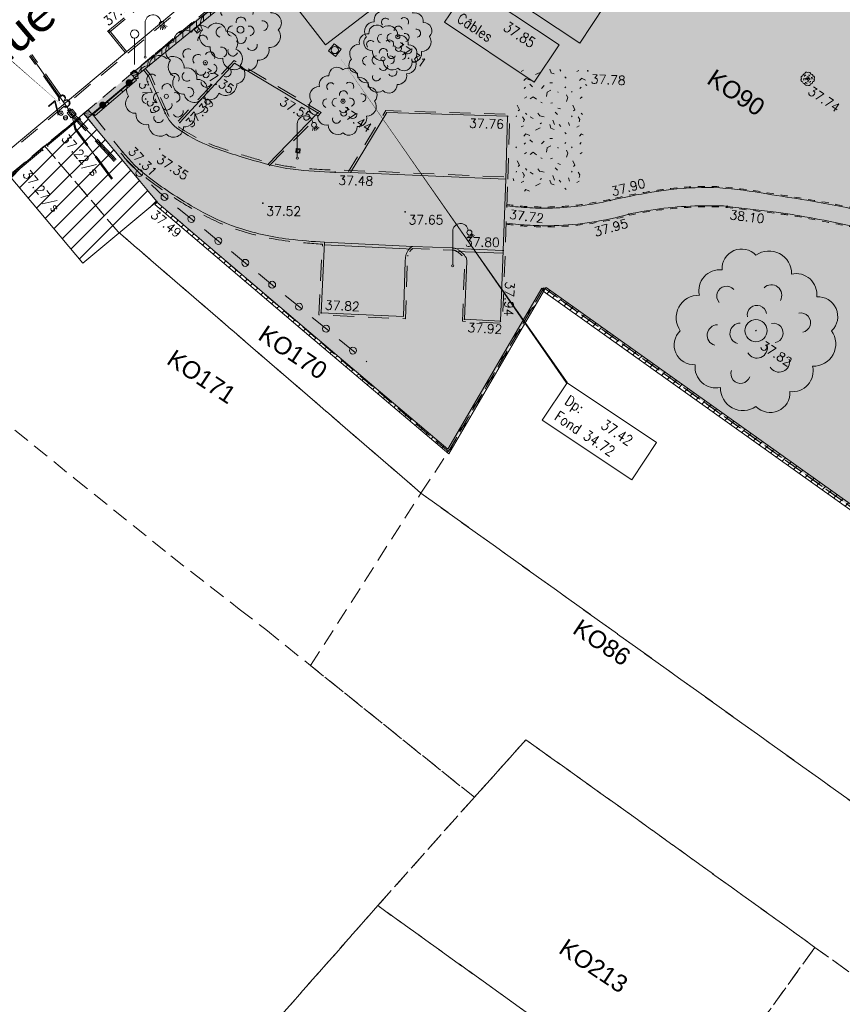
# Model space of a CAD drawing. Header units: metres. Extents: x 1711737 to 1712435, y 9275977 to 9276516.
# Tile 5 of 33: x 1711919 to 1711978, y 9276085 to 9276156. Entities that reach past the tile are written whole.
import ezdxf
from ezdxf.enums import TextEntityAlignment as Align

# ---------------------------------------------------------------- set-up
doc = ezdxf.new("R2010")
doc.units = ezdxf.units.M
doc.header["$LTSCALE"] = 5
doc.header["$PDMODE"] = 32
doc.header["$PDSIZE"] = 0.05
for name, pattern in [('Chemin', [0.5, 0.3, -0.2]), ('Cotation', [0.2, 0.1, -0.1]), ('Feeder', [3, 1, -0.5, 1, -0.5]), ('Parcelle', [1.2, 0.8, -0.4]), ('SubdiFisc', [0.6, 0.4, -0.2])]:
    doc.linetypes.add(name, pattern=pattern)
doc.layers.get('0').update_dxf_attribs({"lineweight": 15})
doc.layers.add('_sh_lot1', color=7, linetype='Continuous', lineweight=15, true_color=0xffffd7)
for name, color, linetype, lineweight in [('BA_barriere', 7, 'Continuous', 13), ('BA_barriere.gra', 7, 'Continuous', 9), ('BO_bordure', 7, 'Continuous', 13), ('BO_bordure.gra', 7, 'Continuous', 5), ('BR_bordurette', 7, 'Continuous', 13), ('BR_bordurette.gra', 7, 'Continuous', 5), ('CAD-Parcelle', 11, 'Parcelle', 13), ('CAD-Parcelle-Texte', 11, 'Continuous', 15), ('FA_facade', 7, 'Continuous', 15), ('FA_facade.hah', 147, 'Continuous', 13), ('HA_haie', 85, 'Continuous', 13), ('HA_haie.gra', 85, 'Continuous', 9), ('LA_limite-apparente', 8, 'Continuous', 13), ('LBA_bord-Asphalte', 8, 'Continuous', 15), ('LF_limite-frise', 8, 'Continuous', 13), ('MA_assainissement', 30, 'Continuous', 13), ('MA_assainissement.txt', 5, 'Continuous', 9), ('ME_electricite', 1, 'Continuous', 13), ('MG_gaz', 40, 'Continuous', 13), ('MI_non-affecte_Texte', 8, 'Continuous', 13), ('ML_eclairage-public', 6, 'Continuous', 13), ('MR_topo', 7, 'Continuous', 5), ('MR_topo.alt', 7, 'Continuous', 9), ('MS_signalisation', 7, 'Continuous', 13), ('MSH_signalisation-horizontale', 8, 'Continuous', 9), ('MU_mur', 7, 'Continuous', 13), ('MU_mur.hah', 147, 'Continuous', 13), ('MV_voirie', 7, 'Continuous', 13), ('MW_eau', 5, 'Continuous', 13), ('VE_Vegetation', 96, 'Continuous', 9)]:
    doc.layers.add(name, color=color, linetype=linetype, lineweight=lineweight)
doc.layers.add('CAD-NomRue', color=7, linetype='Continuous')
doc.styles.add('Ass-Style', font='simplex.shx')
doc.styles.add('Legend', font='calibri.ttf')
doc.styles.add('Simplex 1.0', font='Simplex.shx', dxfattribs={"height": 0.2})
doc.styles.get("Standard").update_dxf_attribs({"font": 'arial.ttf'})
doc.styles.add('Stylbloc-bdu', font='sanss___.ttf')
pattern_1 = [(45, (0, 0), (-0.353553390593, 0.353553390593), [])]

# ---------------------------------------------------------------- blocks, each defined once
blk = doc.blocks.new('PointTopo')
at = {"color": 0}
blk.add_point((0, 0), dxfattribs=at)
at = {"layer": 'MR_topo.alt', "style": 'Simplex 1.0'}
blk.add_attdef('ALT', text='', height=0.65, dxfattribs=at).set_placement((0.25, -0.25), align=Align.TOP_LEFT)
blk = doc.blocks.new('Hvg')
at = {"color": 0}
blk.add_circle((0, 0), 0.0516, dxfattribs=at)
for centre, radius, start, end in [((-0.343, 0.077), 0.135, 88.45835, 215.19284), ((-0.218, 0.24), 0.125, 83.43526, 192.72674), ((-0.23, -0.028), 0.0628, 90.58954, 253.71274), ((-0.177, 0.208), 0.0582, 40.54939, 221.51777), ((-0.086, 0.371), 0.118, 43.69255, 183.5969), ((-0.093, -0.018), 0.0628, 90.58954, 253.71274), ((0.006, 0.093), 0.0582, 9.1467, 190.11508), ((0.078, 0.342), 0.135, 358.45835, 125.19284), ((0.092, 0.212), 0.0628, 330.58954, 133.71274), ((0.105, -0.014), 0.0582, 280.54939, 101.51777), ((0.241, 0.217), 0.125, 353.43526, 102.72674), ((0.269, 0.048), 0.0582, 280.54939, 101.51777), ((0.372, 0.085), 0.118, 313.69255, 93.5969), ((-0.372, -0.086), 0.118, 133.69255, 273.5969), ((-0.241, -0.219), 0.125, 173.43526, 282.72674), ((-0.078, -0.344), 0.135, 178.45835, 305.19284), ((-0.093, -0.258), 0.0582, 160.54939, 341.51777), ((0.006, -0.102), 0.0628, 210.58954, 13.71274), ((0.086, -0.373), 0.118, 223.69255, 3.59691), ((0.138, -0.187), 0.0628, 210.58954, 13.71274), ((0.218, -0.242), 0.125, 263.43526, 12.72674), ((0.343, -0.079), 0.135, 268.45835, 35.19284)]:
    blk.add_arc(centre, radius, start, end, dxfattribs=at)
blk = doc.blocks.new('Gv1')
at = {"color": 0}
blk.add_circle((0, 0), 0.5, dxfattribs=at)
blk = doc.blocks.new('Gv2')
at = {"color": 0}
for centre, radius, start, end in [((-0.0855, 0.3713), 0.1183, 43.69255, 183.5969), ((0.078, 0.3425), 0.1353, 358.45835, 125.19284), ((-0.2179, 0.2399), 0.1248, 83.43526, 192.72674), ((0.2407, 0.2171), 0.1248, 353.43526, 102.72674), ((-0.1768, 0.2081), 0.0582, 40.54939, 221.51777), ((0.0917, 0.2119), 0.0628, 330.58954, 133.71274), ((-0.3433, 0.0771), 0.1353, 88.45835, 215.19284), ((0.3722, 0.0847), 0.1183, 313.69255, 93.5969), ((0.0056, 0.0935), 0.0582, 9.1467, 190.11508), ((0.2694, 0.0478), 0.0582, 280.54939, 101.51777), ((-0.23, -0.0278), 0.0628, 90.58954, 253.71274), ((-0.0934, -0.0177), 0.0628, 90.58954, 253.71274), ((0.1047, -0.0144), 0.0582, 280.54939, 101.51777), ((-0.3721, -0.0864), 0.1183, 133.69255, 273.5969), ((0.3433, -0.0788), 0.1353, 268.45835, 35.19284), ((0.0058, -0.1023), 0.0628, 210.58954, 13.71274), ((0.1384, -0.1866), 0.0628, 210.58954, 13.71274), ((-0.2407, -0.2188), 0.1248, 173.43526, 282.72674), ((0.2179, -0.2416), 0.1248, 263.43526, 12.72674), ((-0.0925, -0.2585), 0.0582, 160.54939, 341.51777), ((-0.078, -0.3442), 0.1353, 178.45835, 305.19284), ((0.0856, -0.373), 0.1183, 223.69255, 3.59691)]:
    blk.add_arc(centre, radius, start, end, dxfattribs=at)
blk = doc.blocks.new('Gl9')
at = {"color": 0, "flags": 128}
blk.add_lwpolyline([(0, 0.1), (0, 3.104, -0.933922), (1.4, 3.2)], format="xyb", dxfattribs=at)
at = {"color": 0}
for points in [[(1.426, 2.709), (1.369, 2.482)], [(1.535, 2.702), (1.562, 2.469)], [(1.624, 2.727), (1.72, 2.513)], [(1.703, 2.779), (1.862, 2.607)], [(1.764, 2.857), (1.97, 2.745)]]:
    blk.add_lwpolyline(points, dxfattribs=at)
at = {"color": 0, "flags": 128}
blk.add_lwpolyline([(0, 0.125), (0, 0.125)], dxfattribs=at)
at = {"color": 0}
for centre, radius in [((1.5, 3), 0.224), ((0, 0), 0.1)]:
    blk.add_circle(centre, radius, dxfattribs=at)
blk = doc.blocks.new('Heq')
at = {"color": 0}
blk.add_lwpolyline([(-0.5, -0.5), (0.5, -0.5), (0.5, 0.5), (-0.5, 0.5)], close=True, dxfattribs=at)
blk.add_circle((0, 0), 0.4, dxfattribs=at)
at = {"color": 0, "style": 'Stylbloc-bdu'}
blk.add_text('E', height=0.6, dxfattribs=at).set_placement((0, 0), align=Align.MIDDLE_CENTER)
blk = doc.blocks.new('Haq')
at = {"color": 0}
blk.add_lwpolyline([(-0.5, -0.5), (0.5, -0.5), (0.5, 0.5), (-0.5, 0.5)], close=True, dxfattribs=at)
blk.add_circle((0, 0), 0.4, dxfattribs=at)
blk = doc.blocks.new('Ha2')
at = {"color": 0}
blk.add_lwpolyline([(-0.5, -0.5), (0.5, -0.5), (0.5, 0.5), (-0.5, 0.5)], close=True, dxfattribs=at)
at = {"color": 0, "flags": 128}
for points in [[(-0.167, -0.5), (-0.167, 0.5)], [(0.167, -0.5), (0.167, 0.5)]]:
    blk.add_lwpolyline(points, dxfattribs=at)
blk = doc.blocks.new('Hw8')
at = {"color": 0}
for radius in [0.15, 0.03]:
    blk.add_circle((0, 0), radius, dxfattribs=at)
blk = doc.blocks.new('Hg7')
at = {"color": 0, "flags": 128}
blk.add_lwpolyline([(-0.1125, 0), (0.1125, 0)], dxfattribs=at)
at = {"color": 0}
blk.add_circle((0, 0), 0.15, dxfattribs=at)
blk = doc.blocks.new('Ha5')
at = {"color": 0}
blk.add_lwpolyline([(-0.5, -0.5), (0.5, -0.5), (0.5, 0.5), (-0.5, 0.5)], close=True, dxfattribs=at)
blk = doc.blocks.new('Gs1')
at = {"color": 0, "flags": 128}
blk.add_lwpolyline([(0, 0), (0, 1.9)], dxfattribs=at)
at = {"color": 0}
blk.add_circle((0, 2.2), 0.3, dxfattribs=at)
blk = doc.blocks.new('Hv8')
at = {"color": 0}
for p, q in [((-0.5, 0.4), (-0.4, 0.5)), ((-0.5, -0.05), (0.05, 0.5)), ((-0.5, -0.5), (0.5, 0.5)), ((-0.05, -0.5), (0.5, 0.05)), ((0.4, -0.5), (0.5, -0.4))]:
    blk.add_line(p, q, dxfattribs=at)
blk.add_lwpolyline([(-0.5, -0.5), (0.5, -0.5), (0.5, 0.5), (-0.5, 0.5)], close=True, dxfattribs=at)
blk = doc.blocks.new('_Pt-Seuil')
at = {"color": 0}
blk.add_point((0, 0), dxfattribs=at)
at = {"layer": 'MR_topo.alt', "style": 'Simplex 1.0'}
blk.add_attdef('ALT', text='', height=0.65, dxfattribs=at).set_placement((0.25, -0.25), align=Align.TOP_LEFT)
blk = doc.blocks.new('Gsd')
at = {"color": 0, "flags": 128}
for points in [[(0, -0.2), (0, 0)], [(0, -0.1), (1, -0.1)], [(1, -0.2), (1, 0)]]:
    blk.add_lwpolyline(points, dxfattribs=at)
blk = doc.blocks.new('_GeoCercl')
at = {"color": 0, "linetype": 'ByBlock', "lineweight": -2}
blk.add_circle((0, 0), 0.5, dxfattribs=at)
blk = doc.blocks.new('_GeoRond')
at = {"color": 0, "const_width": 0.499}
blk.add_lwpolyline([(-0.2505, 0, 1), (0.2505, 0, 1)], format="xyb", close=True, dxfattribs=at)

msp = doc.modelspace()

# ---------------------------------------------------------------- hatches: boundary and pattern name
at = {"layer": '_sh_lot1'}
h = msp.add_hatch(color=256, dxfattribs=at)
h.dxf.hatch_style = 1
h.paths.add_polyline_path([(1712001.971, 9276136.535), (1712011.331, 9276149.995), (1712014.08, 9276153.956), (1711985.838, 9276173.941), (1711968.512, 9276186.104), (1711952.301, 9276172.605), (1711946.038, 9276167.369), (1711923.87, 9276148.803), (1711929.255, 9276142.337), (1711950.125, 9276124.469), (1711956.999, 9276136.257), (1711987.056, 9276114.796), (1711996.116, 9276127.229)], flags=17)
at = {"layer": 'FA_facade.hah'}
h = msp.add_hatch(dxfattribs=at)
h.set_pattern_fill('ANSI31', color=256, scale=0.3)
h.paths.add_polyline_path([(1711923.869, 9276148.803), (1711923.542, 9276148.529), (1711923.606, 9276148.452), (1711921.256, 9276146.498), (1711921.2, 9276146.566), (1711920.845, 9276146.269), (1711920.901, 9276146.203), (1711918.587, 9276144.246), (1711923.8, 9276138.026), (1711929.141, 9276142.474)])
at = {"layer": 'MU_mur.hah'}
h = msp.add_hatch(dxfattribs=at)
h.set_pattern_fill('_U', color=256, scale=0.5, angle=90, style=0, pattern_type=0)
h.set_pattern_definition([(90, (0, 0), (-0.5, 3e-17), [])])
h.paths.add_polyline_path([(1711927.593, 9276151.903), (1711936.39, 9276159.076), (1711943.686, 9276165.284), (1711944.347, 9276165.812), (1711944.55, 9276165.558), (1711943.893, 9276165.033), (1711936.598, 9276158.826), (1711927.799, 9276151.651)])
h = msp.add_hatch(dxfattribs=at)
h.set_pattern_fill('_U', color=256, scale=0.5, angle=45, style=0, pattern_type=0)
h.set_pattern_definition(pattern_1)
h.paths.add_polyline_path([(1711931.536, 9276155.085), (1711931.879, 9276155.373), (1711931.821, 9276155.442), (1711931.478, 9276155.153)])
h = msp.add_hatch(dxfattribs=at)
h.set_pattern_fill('_U', color=256, scale=0.5, angle=63, style=0, pattern_type=0)
h.set_pattern_definition([(63, (0, 0), (-0.445503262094, 0.22699524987), [])])
h.paths.add_polyline_path([(1711932.07, 9276155.054), (1711931.817, 9276154.844), (1711932.035, 9276154.583), (1711932.287, 9276154.793)])
h = msp.add_hatch(dxfattribs=at)
h.set_pattern_fill('_U', color=256, scale=0.5, angle=45, style=0, pattern_type=0)
h.set_pattern_definition(pattern_1)
h.paths.add_polyline_path([(1711929.068, 9276153.046), (1711929.432, 9276153.354), (1711929.374, 9276153.423), (1711929.01, 9276153.115)])
h = msp.add_hatch(dxfattribs=at)
h.set_pattern_fill('_U', color=256, scale=0.5, angle=45, style=0, pattern_type=0)
h.set_pattern_definition(pattern_1)
h.paths.add_polyline_path([(1711928.995, 9276142.27), (1711939.445, 9276133.362), (1711950.145, 9276124.303), (1711957.032, 9276136.117), (1711956.842, 9276136.228), (1711950.087, 9276124.641), (1711939.588, 9276133.53), (1711929.137, 9276142.438)])
h = msp.add_hatch(dxfattribs=at)
h.set_pattern_fill('_U', color=256, scale=0.5, angle=45, style=0, pattern_type=0)
h.set_pattern_definition(pattern_1)
h.paths.add_polyline_path([(1712021.364, 9276108.873), (1712013.833, 9276114.274), (1711996.136, 9276127.026), (1711987.11, 9276114.543), (1711956.956, 9276136.018), (1711957.154, 9276136.295), (1711987.032, 9276115.016), (1711996.06, 9276127.5), (1712014.032, 9276114.55), (1712021.562, 9276109.149)])
at = {"layer": 'VE_Vegetation'}
h = msp.add_hatch(dxfattribs=at)
h.set_pattern_fill('HAIE', color=256, scale=4)
h.set_pattern_definition([(109.29004622, (2.80424, 0.01486), (-24.0000000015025, 68.000000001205), [0.241356, -84.5171244]), (161.565051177, (1.7328, 3.65), (-4, 5e-12), [0.25252, -12.3965906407]), (106.927513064, (1.4932, 3.73), (-15.9999999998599, 52.0000000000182), [0.27384, -95.8926822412]), (111.250505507, (1.74408, 6e-15), (-7.9999999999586, 20.000000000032), [0.34598, -76.9068516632]), (28.4429286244, (1.2084, 2.3284), (43.999999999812, 23.999999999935), [0.31104, -108.8677125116]), (83.659808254, (1.174, 2.0208), (-1e-12, 4.000000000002), [0.30952, -35.9120205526]), (28.072486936, (3.3402, 3.821), (52.000000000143, 28.0000000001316), [0.193668, -67.806332]), (69.4439547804, (3.5112, 0.18576), (4.00000000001, 12.000000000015), [0.1948, -33.9812149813]), (122.905242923, (3.568, 0.36816), (-8.0000000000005, 11.999999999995), [0.2306, -80.7632269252]), (135, (3.7618, 0.7214), (-4, -1e-14), [0.145108, -5.5117462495]), (156.250505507, (3.9784, 3.1944), (-63.9999999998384, 28.0000000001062), [0.31148, -108.94052227]), (45, (3.534, 3.16), (-1e-14, 4), [0.225688, -5.4311662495]), (48.3664606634, (3.568, 2.5904), (28.000000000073, 32.000000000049), [0.13712, -48.0292583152]), (34.6951535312, (3.5908, 1.884), (39.999999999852, 27.999999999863), [0.1802, -63.0653532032]), (128.290163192, (2.2, 3.8552), (-15.9999999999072, 20.0000000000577), [0.18448, -96.6452674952]), (72.2553283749, (2.6104, 1.6444), (28.0000000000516, 87.9999999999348), [0.29912, -104.6961179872]), (115.346175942, (2.7016, 1.9292), (-4.000000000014, 8.0000000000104), [0.23968, -83.8555041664]), (115.016893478, (3.2152, 1.0636), (-3.999999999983, 8.000000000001), [0.35184, -65.8599414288]), (41.1859251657, (3.1236, 0.9836), (4.000000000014, 4.000000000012), [0.12108, -42.3995032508]), (63.434948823, (2.9754, 0.5618), (2e-12, 4), [0.076452, -8.86781991]), (131.185925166, (1.9492, 0.71), (-4.000000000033, 3.999999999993), [0.24228, -42.2783032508]), (159.44395478, (2.17724, 1.1201), (-11.999999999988, 4.000000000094), [0.194808, -33.9812069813]), (19.7988763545, (1.4932, 1.5304), (43.9999999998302, 15.9999999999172), [0.13356, -106.1490820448]), (116.565051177, (2.0177, 2.294), (-4, 4), [0.076452, -8.86781991]), (45, (2.485, 2.636), (-1e-14, 4), [0.09674, -5.5601142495]), (56.309932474, (2.9638, 2.3168), (4, 8), [0.082316, -14.3398891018]), (131.185925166, (2.5764, 3.3312), (-4.000000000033, 3.999999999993), [0.12124, -42.3993432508]), (2e-13, (1.4, 3), (-1e-14, 4), [0.2, -3.8]), (146.309932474, (0.2049, 0.4252), (-8, 4), [0.24628, -14.1759251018]), (143.130102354, (0.4444, 1.8267), (-11.99999999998, 8.00000000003), [0.284896, -19.715104]), (36.3843518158, (-6e-15, 1.83824), (15.9999999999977, 11.999999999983), [0.268868, -94.1345217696]), (136.73570459, (0.21637, 2.66992), (-64.0000000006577, 59.9999999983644), [0.266304, -93.11463624]), (25.7099537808, (0.376, 3.5932), (7.9999999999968, 3.9999999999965), [0.36704, -119.49955251]), (127.405356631, (0.6836, 0.63), (-39.9999999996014, 52.0000000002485), [0.244, -85.359738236]), (45, (0.718, 0.0376), (-1e-14, 4), [0.112844, -5.5440102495]), (153.434948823, (0.8548, 1.5647), (-4, -5e-12), [0.10174, -8.84253191]), (167.471192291, (0.9916, 0.5616), (-20.000000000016, 3.99999999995), [0.31552, -36.5626578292]), (45, (0.8, 2.6), (-1e-14, 4), [0.282844, -5.3740102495])])
h.paths.add_polyline_path([(1711954.742, 9276143.26), (1711959.538, 9276143.036), (1711960.153, 9276151.881), (1711955.154, 9276152.114)])

# ---------------------------------------------------------------- linework, layer by layer
at = {"layer": 'BA_barriere', "flags": 128}
msp.add_lwpolyline([(1711924.472, 9276148.774), (1711927.524, 9276151.348)], dxfattribs=at)
at = {"layer": 'BO_bordure', "flags": 128}
for points in [[(1711917.373, 9276145.247), (1711935.666, 9276160.562), (1711944.832, 9276168.251), (1711952.453, 9276174.607), (1711964.475, 9276184.636, 0.102196), (1711965.178, 9276185.521, 0.076944), (1711965.641, 9276186.942, 0.085567), (1711965.627, 9276188.385, 0.084585), (1711965.127, 9276189.757), (1711955.056, 9276207.429, 0.024997), (1711954.744, 9276207.918, 0.009175), (1711953.807, 9276209.187, 0.012386), (1711952.892, 9276210.319, 0.012386), (1711951.923, 9276211.405)], [(1711926.666, 9276146.045, 0.055978), (1711928.512, 9276144.257, 0.019789), (1711930.084, 9276143.13, 0.020043), (1711932.14, 9276141.865, 0.0425), (1711934.857, 9276140.621, 0.052411), (1711938.632, 9276139.766, 0.019793), (1711941.215, 9276139.548), (1711940.961, 9276134.455), (1711946.885, 9276134.189), (1711947.017, 9276138.151, -0.020462), (1711947.048, 9276138.559, -0.076611), (1711947.077, 9276138.665, -0.025359), (1711947.188, 9276138.884, -0.034065), (1711947.29, 9276139.035, -0.070936), (1711947.469, 9276139.209, -0.168446), (1711947.571, 9276139.24), (1711950.396, 9276139.131, -0.033371), (1711950.57, 9276139.112, -0.05639), (1711950.67, 9276139.083, -0.053223), (1711950.862, 9276138.977, -0.032064), (1711951.146, 9276138.751, -0.08592), (1711951.392, 9276138.435, -0.132857), (1711951.45, 9276138.18), (1711951.288, 9276133.993), (1711953.866, 9276133.854), (1711954.066, 9276138.95), (1711954.256, 9276144.091), (1711943.068, 9276144.557), (1711941.97, 9276144.584, -0.022627), (1711938.957, 9276144.796, -0.036613), (1711937.122, 9276145.146, -0.008351), (1711935.208, 9276145.694, -0.00951), (1711933.546, 9276146.234, -0.066476), (1711930.716, 9276147.657, -0.139661), (1711929.736, 9276148.833), (1711928.564, 9276151.48), (1711928.184, 9276151.946)]]:
    msp.add_lwpolyline(points, format="xyb", dxfattribs=at)
for points in [[(1711937.122, 9276145.146), (1711940.737, 9276148.858), (1711934.731, 9276152.422), (1711930.782, 9276148.155)], [(1711954.256, 9276144.091), (1711954.389, 9276148.605), (1711945.701, 9276148.869), (1711943.068, 9276144.557)]]:
    msp.add_lwpolyline(points, dxfattribs=at)
at = {"layer": 'BO_bordure.gra', "linetype": 'Chemin', "flags": 128}
for points in [[(1711917.469, 9276145.132), (1711935.763, 9276160.447), (1711944.929, 9276168.136), (1711952.549, 9276174.492), (1711964.571, 9276184.521, 0.102196), (1711965.312, 9276185.453, 0.076944), (1711965.789, 9276186.918, 0.085567), (1711965.774, 9276188.412, 0.084585), (1711965.258, 9276189.831), (1711955.186, 9276207.504, 0.024997), (1711954.867, 9276208.005, 0.009175), (1711953.926, 9276209.278, 0.012386), (1711953.007, 9276210.416, 0.012386), (1711952.032, 9276211.507, 0.012386)], [(1711926.55, 9276145.95, 0.055972), (1711928.42, 9276144.139, 0.019779), (1711930.001, 9276143.005, 0.020036), (1711932.066, 9276141.734, 0.042515), (1711934.807, 9276140.48, 0.052422), (1711938.614, 9276139.617, 0.018643), (1711941.058, 9276139.405), (1711940.804, 9276134.312), (1711947.03, 9276134.032), (1711947.167, 9276138.146, -0.020462), (1711947.197, 9276138.542, -0.076611), (1711947.214, 9276138.604, -0.025359), (1711947.318, 9276138.809, -0.034065), (1711947.408, 9276138.944, -0.070936), (1711947.557, 9276139.088, -0.168446), (1711947.566, 9276139.09), (1711950.39, 9276138.981, -0.033371), (1711950.545, 9276138.965, -0.05639), (1711950.612, 9276138.945, -0.053223), (1711950.776, 9276138.854, -0.032064), (1711951.045, 9276138.64, -0.08592), (1711951.259, 9276138.364, -0.132857), (1711951.3, 9276138.186), (1711951.132, 9276133.851), (1711954.01, 9276133.696), (1711954.216, 9276138.945), (1711954.411, 9276144.234), (1711943.073, 9276144.707), (1711941.973, 9276144.734, -0.022627), (1711938.974, 9276144.945, -0.036613), (1711937.161, 9276145.291, -0.008351), (1711935.252, 9276145.837, -0.00951), (1711933.595, 9276146.376, -0.066476), (1711930.8, 9276147.781, -0.139661), (1711929.873, 9276148.894), (1711928.693, 9276151.559), (1711928.3, 9276152.041)]]:
    msp.add_lwpolyline(points, format="xyb", dxfattribs=at)
for points in [[(1711937.229, 9276145.042), (1711940.977, 9276148.89), (1711934.703, 9276152.613), (1711930.672, 9276148.257)], [(1711954.405, 9276144.086), (1711954.543, 9276148.75), (1711945.618, 9276149.022), (1711942.94, 9276144.635)]]:
    msp.add_lwpolyline(points, dxfattribs=at)
at = {"layer": 'BR_bordurette', "flags": 128}
for points in [[(1711992.219, 9276139.548, -0.008538), (1711990.334, 9276139.726, -0.008538), (1711988.456, 9276139.967, -0.008894), (1711986.125, 9276140.35, -0.013269), (1711984.576, 9276140.676), (1711980.082, 9276141.745, 0.017139), (1711975.919, 9276142.562, 0.00186), (1711973.054, 9276143.021, 0.024844), (1711969.657, 9276143.453, 0.042942), (1711966.139, 9276143.331, 0.011477), (1711964.765, 9276143.142, 0.015229), (1711961.769, 9276142.552)], [(1711961.769, 9276142.552, -0.025329), (1711959.711, 9276142.173, -0.025329), (1711957.626, 9276142.005, -0.019969), (1711955.976, 9276142.021, -0.019969), (1711954.333, 9276142.169)], [(1711963.12, 9276141.56, -0.024382), (1711965.635, 9276141.984, -0.024382), (1711968.179, 9276142.162, -0.009632), (1711969.647, 9276142.164, -0.025749), (1711970.195, 9276142.126), (1711973.709, 9276141.699, -0.012536), (1711975.078, 9276141.498, -0.006138), (1711977.856, 9276140.984, -0.007993), (1711980.535, 9276140.409, -0.007993), (1711983.194, 9276139.749)], [(1711954.307, 9276140.915, 0.019525), (1711956.013, 9276140.76, 0.019525), (1711957.726, 9276140.738, 0.031173), (1711960.449, 9276140.981, 0.031173), (1711963.12, 9276141.56)]]:
    msp.add_lwpolyline(points, format="xyb", dxfattribs=at)
at = {"layer": 'BR_bordurette.gra', "linetype": 'Cotation', "flags": 128}
for points in [[(1711992.225, 9276139.628, -0.008538), (1711990.343, 9276139.805, -0.008538), (1711988.467, 9276140.046, -0.008894), (1711986.14, 9276140.429, -0.013269), (1711984.594, 9276140.753), (1711980.1, 9276141.823, 0.017139), (1711975.932, 9276142.641, 0.001859), (1711973.067, 9276143.1, 0.024846), (1711969.662, 9276143.533, 0.042952), (1711966.13, 9276143.411, 0.011476), (1711964.752, 9276143.221, 0.015229), (1711961.751, 9276142.63, 0.015229)], [(1711961.75, 9276142.63, -0.025329), (1711959.701, 9276142.253, -0.025329), (1711957.624, 9276142.085, -0.019969), (1711955.98, 9276142.101, -0.019969), (1711954.344, 9276142.249, -0.019969)], [(1711963.137, 9276141.482, -0.024382), (1711965.645, 9276141.905, -0.024382), (1711968.181, 9276142.082, -0.009632), (1711969.646, 9276142.084, -0.025749), (1711970.185, 9276142.046), (1711973.699, 9276141.62, -0.012536), (1711975.064, 9276141.42, -0.006138), (1711977.84, 9276140.905, -0.007993), (1711980.517, 9276140.331, -0.007993), (1711983.173, 9276139.671, -0.007993)], [(1711954.297, 9276140.835, 0.019525), (1711956.009, 9276140.68, 0.019525), (1711957.728, 9276140.658, 0.031173), (1711960.461, 9276140.902, 0.031173), (1711963.142, 9276141.483, 0.031173)]]:
    msp.add_lwpolyline(points, format="xyb", dxfattribs=at)
at = {"layer": 'CAD-Parcelle', "ltscale": 0.3, "elevation": 34.565}
for points in [[(1711987.056, 9276114.796), (1711956.999, 9276136.257), (1711950.125, 9276124.469), (1711929.137, 9276142.438), (1711929.141, 9276142.474), (1711923.87, 9276148.803), (1711946.038, 9276167.369), (1711952.301, 9276172.605), (1711968.516, 9276186.108), (1711968.308, 9276186.247), (1711985.838, 9276173.941), (1712014.08, 9276153.956), (1712011.331, 9276149.995), (1712001.971, 9276136.535), (1711996.116, 9276127.229), (1711987.056, 9276114.796)], [(1711921.061, 9276146.485), (1711926.351, 9276140.285), (1711948.151, 9276121.475), (1711950.125, 9276124.469), (1711929.137, 9276142.438), (1711929.141, 9276142.474), (1711923.87, 9276148.803), (1711921.061, 9276146.485)], [(1711907.561, 9276135.215), (1711911.921, 9276131.685), (1711923.221, 9276122.535), (1711930.141, 9276116.965), (1711935.071, 9276113.135), (1711936.981, 9276111.655), (1711940.201, 9276109.065), (1711948.151, 9276121.475), (1711926.351, 9276140.285), (1711921.061, 9276146.485), (1711907.561, 9276135.215)], [(1711948.151, 9276121.475), (1711950.125, 9276124.469), (1711956.999, 9276136.257), (1711987.056, 9276114.796), (1711982.321, 9276107.945), (1712008.541, 9276089.055), (1712016.531, 9276083.265), (1712031.241, 9276072.595), (1712026.211, 9276065.595), (1712007.971, 9276078.585), (1712005.601, 9276080.275), (1712002.441, 9276082.505), (1711985.221, 9276094.915), (1711948.151, 9276121.475)], [(1711871.881, 9276105.445), (1711877.311, 9276110.045), (1711884.591, 9276116.085), (1711885.901, 9276117.175), (1711890.791, 9276121.245), (1711899.131, 9276128.185), (1711905.201, 9276133.255), (1711907.561, 9276135.215), (1711911.921, 9276131.685), (1711923.221, 9276122.535), (1711930.141, 9276116.965), (1711935.071, 9276113.135), (1711936.981, 9276111.655), (1711940.201, 9276109.065), (1711951.991, 9276099.585), (1711945.041, 9276091.785), (1711931.631, 9276076.575), (1711924.461, 9276081.695), (1711916.351, 9276072.695), (1711891.531, 9276090.885), (1711871.881, 9276105.445)], [(1712020.351, 9276057.395), (1712008.011, 9276066.185), (1711999.691, 9276072.145), (1711984.901, 9276082.755), (1711983.131, 9276084.025), (1711976.511, 9276088.785), (1711963.301, 9276098.295), (1711955.701, 9276103.725), (1711951.991, 9276099.585), (1711940.201, 9276109.065), (1711948.151, 9276121.475), (1711985.221, 9276094.915), (1712002.441, 9276082.505), (1712005.601, 9276080.275), (1712007.971, 9276078.585), (1712026.211, 9276065.595), (1712020.351, 9276057.395)], [(1711967.191, 9276075.895), (1711945.041, 9276091.785), (1711951.991, 9276099.585), (1711955.701, 9276103.725), (1711963.301, 9276098.295), (1711976.511, 9276088.785), (1711967.191, 9276075.895)], [(1711987.101, 9276036.845), (1711985.861, 9276037.735), (1711982.641, 9276040.035), (1711959.901, 9276056.315), (1711938.391, 9276071.755), (1711931.631, 9276076.575), (1711945.041, 9276091.785), (1711967.191, 9276075.895), (1711957.761, 9276062.835), (1711978.681, 9276047.975), (1711990.171, 9276041.145), (1711987.101, 9276036.845)], [(1711998.691, 9276053.295), (1711991.611, 9276058.385), (1711988.041, 9276060.945), (1711973.821, 9276071.135), (1711967.191, 9276075.895), (1711976.511, 9276088.785), (1711983.131, 9276084.025), (1711984.901, 9276082.755), (1711999.691, 9276072.145), (1712008.011, 9276066.185), (1712020.351, 9276057.395), (1712011.061, 9276044.385), (1711998.691, 9276053.295)]]:
    msp.add_lwpolyline(points, close=True, dxfattribs=at)
at = {"layer": 'FA_facade', "flags": 128}
msp.add_lwpolyline([(1711923.8, 9276138.026), (1711918.523, 9276144.323), (1711923.542, 9276148.529), (1711923.869, 9276148.803), (1711929.141, 9276142.474)], close=True, dxfattribs=at)
at = {"layer": 'HA_haie', "linetype": 'Chemin', "flags": 128}
msp.add_lwpolyline([(1711926.956, 9276145.415), (1711929.617, 9276142.854), (1711938.36, 9276135.728), (1711944.251, 9276130.927)], dxfattribs=at)
at = {"layer": 'LA_limite-apparente', "flags": 128}
msp.add_lwpolyline([(1711938.708, 9276157.077), (1711941.288, 9276153.759), (1711944.575, 9276156.271), (1711941.974, 9276159.617)], close=True, dxfattribs=at)
at = {"layer": 'LBA_bord-Asphalte', "linetype": 'Chemin', "flags": 128}
msp.add_lwpolyline([(1711924.472, 9276148.774), (1711926.666, 9276146.045)], dxfattribs=at)
at = {"layer": 'LF_limite-frise', "flags": 128}
for points in [[(1711941.206, 9276139.348), (1711947.562, 9276139.04)], [(1711941.215, 9276139.548), (1711947.571, 9276139.24)], [(1711950.663, 9276138.883), (1711954.058, 9276138.751)], [(1711950.67, 9276139.083), (1711954.066, 9276138.95)]]:
    msp.add_lwpolyline(points, dxfattribs=at)
at = {"layer": 'MA_assainissement', "linetype": 'SubdiFisc', "flags": 128}
for points in [[(1711926.054, 9276145.364), (1711922.929, 9276148.742), (1711919.971, 9276152.942)], [(1711926.201, 9276145.5), (1711923.084, 9276148.869), (1711920.135, 9276153.057)], [(1711925.885, 9276144.09), (1711923.225, 9276147.689), (1711922.968, 9276148.796)], [(1711925.95, 9276144.138), (1711923.299, 9276147.724), (1711923.045, 9276148.815)]]:
    msp.add_lwpolyline(points, dxfattribs=at)
at = {"layer": 'MA_assainissement', "linetype": 'Continuous', "flags": 128}
msp.add_lwpolyline([(1711926.128, 9276145.432), (1711923.006, 9276148.806), (1711920.053, 9276153)], dxfattribs=at)
at = {"layer": 'MA_assainissement', "flags": 128}
msp.add_lwpolyline([(1711925.918, 9276144.114), (1711923.262, 9276147.706), (1711923.006, 9276148.806)], dxfattribs=at)
at = {"layer": 'MA_assainissement.txt'}
for points in [[(1711923.006, 9276148.806, 0, 0.15, 0), (1711909.149, 9276160.949, 0, 0, 0)], [(1711941.945, 9276153.377, 0, 0.15, 0), (1711958.661, 9276129.414, 0, 0, 0)]]:
    msp.add_lwpolyline(points, format="xyseb", dxfattribs=at)
msp.add_lwpolyline([(1711958.661, 9276129.414), (1711965.109, 9276125.114), (1711963.319, 9276122.431), (1711956.872, 9276126.731)], close=True, dxfattribs=at)
at = {"layer": 'MI_non-affecte_Texte'}
for points in [[(1711954.915, 9276160.85), (1711961.362, 9276156.55), (1711959.573, 9276153.867), (1711953.125, 9276158.167)], [(1711951.644, 9276158.056), (1711958.092, 9276153.756), (1711956.302, 9276151.073), (1711949.855, 9276155.373)]]:
    msp.add_lwpolyline(points, close=True, dxfattribs=at)
at = {"layer": 'MSH_signalisation-horizontale', "linetype": 'Feeder', "ltscale": 0.3, "flags": 128}
for points in [[(1711925.621, 9276154.727), (1711929.293, 9276157.781), (1711934.328, 9276161.99), (1711943.558, 9276169.732), (1711951.216, 9276176.094)], [(1711925.698, 9276154.634), (1711929.37, 9276157.689), (1711934.405, 9276161.898), (1711943.635, 9276169.64), (1711951.293, 9276176.001)]]:
    msp.add_lwpolyline(points, dxfattribs=at)
at = {"layer": 'MSH_signalisation-horizontale', "flags": 128}
for points in [[(1711926.957, 9276153.271), (1711925.715, 9276154.802)], [(1711926.865, 9276153.194), (1711925.621, 9276154.727)]]:
    msp.add_lwpolyline(points, dxfattribs=at)
at = {"layer": 'MU_mur'}
for p, q in [((1711931.536, 9276155.085, 37.053), (1711931.478, 9276155.153, 37.053)), ((1711931.817, 9276154.844, 37.17), (1711932.035, 9276154.583, 37.17)), ((1711931.879, 9276155.373, 37.053), (1711931.821, 9276155.442, 37.053)), ((1711932.07, 9276155.054, 37.17), (1711932.287, 9276154.793, 37.17)), ((1711929.432, 9276153.354, 37.135), (1711929.374, 9276153.423, 37.135)), ((1711929.068, 9276153.046, 37.135), (1711929.01, 9276153.115, 37.135)), ((1711927.808, 9276151.639, 37.156), (1711927.593, 9276151.903, 37.156)), ((1711927.593, 9276151.903, 37.156), (1711927.799, 9276151.651, 37.156)), ((1711928.995, 9276142.27, 37.474), (1711929.137, 9276142.438, 37.474)), ((1711957.032, 9276136.117, 37.474), (1711956.842, 9276136.228, 37.474)), ((1711956.956, 9276136.018, 39.928), (1711957.154, 9276136.295, 39.928))]:
    msp.add_line(p, q, dxfattribs=at)
at = {"layer": 'MU_mur', "flags": 128}
for points, elevation in [([(1711927.593, 9276151.903), (1711936.39, 9276159.076), (1711943.686, 9276165.284), (1711944.347, 9276165.812)], 37.156), ([(1711927.808, 9276151.639), (1711936.608, 9276158.815), (1711943.883, 9276165.044), (1711944.55, 9276165.539)], 37.156), ([(1711931.478, 9276155.153), (1711931.821, 9276155.442)], 37.053), ([(1711931.536, 9276155.085), (1711931.879, 9276155.373)], 37.053), ([(1711932.07, 9276155.054), (1711931.817, 9276154.844)], 37.17), ([(1711932.287, 9276154.793), (1711932.035, 9276154.583)], 37.17), ([(1711929.01, 9276153.115), (1711929.374, 9276153.423)], 37.135), ([(1711929.068, 9276153.046), (1711929.432, 9276153.354)], 37.135), ([(1711928.995, 9276142.27), (1711939.445, 9276133.362), (1711950.145, 9276124.303), (1711957.032, 9276136.117)], 37.474), ([(1711929.137, 9276142.438), (1711939.588, 9276133.53), (1711950.087, 9276124.641), (1711956.842, 9276136.228)], 37.474), ([(1712021.364, 9276108.873), (1712013.833, 9276114.274), (1711996.136, 9276127.026), (1711987.11, 9276114.543), (1711956.956, 9276136.018)], 39.928), ([(1712021.562, 9276109.149), (1712014.032, 9276114.55), (1711996.06, 9276127.5), (1711987.032, 9276115.016), (1711957.154, 9276136.295)], 39.928)]:
    msp.add_lwpolyline(points, dxfattribs=dict(at, elevation=elevation))

# ---------------------------------------------------------------- block references
at = {"layer": 'BA_barriere.gra', "xscale": 0.5, "yscale": 0.5, "zscale": 0.5, "rotation": 40.13626035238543}
for p in [(1711927.147, 9276151.03), (1711925.236, 9276149.418)]:
    msp.add_blockref('_GeoRond', p, dxfattribs=at)
at = {"layer": 'FA_facade'}
for p, xscale, rotation in [((1711921.192, 9276146.575, 37.226), 3.055914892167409, 39.75501965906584), ((1711918.523, 9276144.323, 37.284), 3.030104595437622, 40.22576875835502)]:
    msp.add_blockref('Gsd', p, dxfattribs=dict(at, xscale=xscale, rotation=rotation))
at = {"layer": 'HA_haie.gra', "xscale": 0.5, "yscale": 0.5, "zscale": 0.5}
for p, rotation in [((1711927.882, 9276144.523), 316.1000937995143), ((1711929.689, 9276142.795), 320.8193713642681), ((1711931.627, 9276141.216), 320.8193713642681), ((1711933.565, 9276139.637), 320.8193713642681), ((1711935.502, 9276138.057), 320.8193713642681), ((1711937.44, 9276136.478), 320.8193713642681), ((1711939.378, 9276134.898), 320.8194020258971), ((1711941.316, 9276133.319), 320.8194020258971), ((1711943.254, 9276131.739), 320.8194020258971)]:
    msp.add_blockref('_GeoCercl', p, dxfattribs=dict(at, rotation=rotation))
at = {"layer": 'MA_assainissement'}
for name, p, xscale, yscale, rotation in [('Haq', (1711941.945, 9276153.377, 37.417), 0.6474574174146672, 0.6474574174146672, 321.4879247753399), ('Ha2', (1711926.132, 9276150.002, 37.231), 3.928737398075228, -0.1632600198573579, 220.5544550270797), ('Ha5', (1711923.006, 9276148.806, 37.183), 0.4474978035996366, 0.4474978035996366, 307.7315604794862)]:
    msp.add_blockref(name, p, dxfattribs=dict(at, xscale=xscale, yscale=yscale, rotation=rotation))
at = {"layer": 'ME_electricite', "xscale": -0.3, "yscale": -0.3, "rotation": 173.7220083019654}
msp.add_blockref('Heq', (1711939.3, 9276146.125, 37.532), dxfattribs=at)
at = {"layer": 'MG_gaz'}
msp.add_blockref('Hg7', (1711922.564, 9276148.502, 37.194), dxfattribs=at)
at = {"layer": 'ML_eclairage-public', "xscale": 0.8, "yscale": 0.8, "zscale": 0.8}
for p in [(1711928.295, 9276152.864, 37.174), (1711939.25, 9276145.59, 37.471), (1711950.434, 9276137.841, 37.851)]:
    msp.add_blockref('Gl9', p, dxfattribs=at)
at = {"layer": 'MR_topo'}
ref = msp.add_blockref('PointTopo', (1711925.621, 9276154.727, 37.069), dxfattribs=dict(at, rotation=41.44371334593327))
ref.add_attrib('ALT', '37.07', (1711925.643, 9276155.08, 37.069), dxfattribs={"layer": 'MR_topo.alt', "height": 0.65, "rotation": 41.44371, "style": 'Simplex 1.0'})
ref = msp.add_blockref('PointTopo', (1711946.486, 9276154.344, 37.315), dxfattribs=dict(at, rotation=326.2998993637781))
ref.add_attrib('ALT', '37.31', dxfattribs={"layer": 'MR_topo.alt', "height": 0.65, "rotation": 326.2999, "style": 'Simplex 1.0'}).set_placement((1711946.555, 9276153.998, 37.315), align=Align.TOP_LEFT)
ref = msp.add_blockref('PointTopo', (1711932.628, 9276152.462, 37.348), dxfattribs=dict(at, rotation=326.2998993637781))
ref.add_attrib('ALT', '37.35', dxfattribs={"layer": 'MR_topo.alt', "height": 0.65, "rotation": 326.2999, "style": 'Simplex 1.0'}).set_placement((1711932.697, 9276152.116, 37.348), align=Align.TOP_LEFT)
ref = msp.add_blockref('PointTopo', (1711960.153, 9276151.881), dxfattribs=dict(at, rotation=357.3337693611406))
ref.add_attrib('ALT', '37.78', dxfattribs={"layer": 'MR_topo.alt', "height": 0.65, "rotation": 357.33377, "style": 'Simplex 1.0'}).set_placement((1711960.391, 9276151.62), align=Align.TOP_LEFT)
ref = msp.add_blockref('PointTopo', (1711975.987, 9276151.303, 37.738), dxfattribs=dict(at, rotation=326.2998993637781))
ref.add_attrib('ALT', '37.74', dxfattribs={"layer": 'MR_topo.alt', "height": 0.65, "rotation": 326.2999, "style": 'Simplex 1.0'}).set_placement((1711976.297, 9276150.796, 37.738), align=Align.TOP_LEFT)
ref = msp.add_blockref('PointTopo', (1711929.736, 9276148.833, 37.395), dxfattribs=dict(at, rotation=293.8898586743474))
ref.add_attrib('ALT', '37.39', dxfattribs={"layer": 'MR_topo.alt', "height": 0.65, "rotation": 293.88986, "style": 'Simplex 1.0'}).set_placement((1711929.406, 9276148.961, 37.395), align=Align.TOP_RIGHT)
ref = msp.add_blockref('PointTopo', (1711940.737, 9276148.858, 37.553), dxfattribs=dict(at, rotation=329.3129899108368))
ref.add_attrib('ALT', '37.55', dxfattribs={"layer": 'MR_topo.alt', "height": 0.65, "rotation": 329.31299, "style": 'Simplex 1.0'}).set_placement((1711940.394, 9276148.771, 37.553), align=Align.TOP_RIGHT)
ref = msp.add_blockref('PointTopo', (1711930.782, 9276148.155, 37.386), dxfattribs=dict(at, rotation=47.21139713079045))
ref.add_attrib('ALT', '37.39', dxfattribs={"layer": 'MR_topo.alt', "height": 0.65, "rotation": 47.2114, "style": 'Simplex 1.0'}).set_placement((1711931.135, 9276148.169, 37.386), align=Align.TOP_LEFT)
ref = msp.add_blockref('PointTopo', (1711942.537, 9276149.692, 37.443), dxfattribs=dict(at, rotation=326.2998993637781))
ref.add_attrib('ALT', '37.44', dxfattribs={"layer": 'MR_topo.alt', "height": 0.65, "rotation": 326.2999, "style": 'Simplex 1.0'}).set_placement((1711942.607, 9276149.346, 37.443), align=Align.TOP_LEFT)
ref = msp.add_blockref('PointTopo', (1711954.389, 9276148.605, 37.759), dxfattribs=dict(at, rotation=358.2550088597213))
ref.add_attrib('ALT', '37.76', dxfattribs={"layer": 'MR_topo.alt', "height": 0.65, "rotation": 358.25501, "style": 'Simplex 1.0'}).set_placement((1711954.132, 9276148.362, 37.759), align=Align.TOP_RIGHT)
ref = msp.add_blockref('_Pt-Seuil', (1711921.192, 9276146.575, 37.225), dxfattribs=dict(at, rotation=310.0906248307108))
ref.add_attrib('ALT', '37.22/s', dxfattribs={"layer": 'MR_topo.alt', "height": 0.65, "rotation": 310.09062, "style": 'Simplex 1.0'}).set_placement((1711922.718, 9276147.402, 37.225), align=Align.TOP_LEFT)
ref = msp.add_blockref('_Pt-Seuil', (1711920.836, 9276146.28, 37.272), dxfattribs=dict(at, rotation=309.2170231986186))
ref.add_attrib('ALT', '37.27/s', dxfattribs={"layer": 'MR_topo.alt', "height": 0.65, "rotation": 309.21702, "style": 'Simplex 1.0'}).set_placement((1711919.932, 9276144.838, 37.272), align=Align.TOP_LEFT)
ref = msp.add_blockref('PointTopo', (1711926.666, 9276146.045, 37.31), dxfattribs=dict(at, rotation=313.7533926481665))
ref.add_attrib('ALT', '37.31', (1711927.019, 9276146.038, 37.31), dxfattribs={"layer": 'MR_topo.alt', "height": 0.65, "rotation": 313.75339, "style": 'Simplex 1.0'})
ref = msp.add_blockref('PointTopo', (1711929.346, 9276146.253, 37.355), dxfattribs=dict(at, rotation=326.3511638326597))
ref.add_attrib('ALT', '37.35', dxfattribs={"layer": 'MR_topo.alt', "height": 0.65, "rotation": 326.35116, "style": 'Simplex 1.0'}).set_placement((1711929.416, 9276145.906, 37.355), align=Align.TOP_LEFT)
ref = msp.add_blockref('PointTopo', (1711941.97, 9276144.584, 37.475), dxfattribs=dict(at, rotation=358.5704897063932))
ref.add_attrib('ALT', '37.48', dxfattribs={"layer": 'MR_topo.alt', "height": 0.65, "rotation": 358.57049, "style": 'Simplex 1.0'}).set_placement((1711942.213, 9276144.328, 37.475), align=Align.TOP_LEFT)
ref = msp.add_blockref('PointTopo', (1711961.769, 9276142.552, 37.904), dxfattribs=dict(at, rotation=15.06714084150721))
ref.add_attrib('ALT', '37.90', (1711961.945, 9276142.858, 37.904), dxfattribs={"layer": 'MR_topo.alt', "height": 0.65, "rotation": 15.06714, "style": 'Simplex 1.0'})
ref = msp.add_blockref('PointTopo', (1711929.141, 9276142.474, 37.486), dxfattribs=dict(at, rotation=320.4016154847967))
ref.add_attrib('ALT', '37.49', dxfattribs={"layer": 'MR_topo.alt', "height": 0.65, "rotation": 320.40162, "style": 'Simplex 1.0'}).set_placement((1711929.047, 9276141.92, 37.486), align=Align.TOP_LEFT)
ref = msp.add_blockref('PointTopo', (1711936.77, 9276142.353, 37.521), dxfattribs=at)
ref.add_attrib('ALT', '37.52', dxfattribs={"layer": 'MR_topo.alt', "height": 0.65, "style": 'Simplex 1.0'}).set_placement((1711937.02, 9276142.103, 37.521), align=Align.TOP_LEFT)
ref = msp.add_blockref('PointTopo', (1711954.333, 9276142.169, 37.718), dxfattribs=dict(at, rotation=352.5649000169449))
ref.add_attrib('ALT', '37.72', dxfattribs={"layer": 'MR_topo.alt', "height": 0.65, "rotation": 352.5649, "style": 'Simplex 1.0'}).set_placement((1711954.549, 9276141.889, 37.718), align=Align.TOP_LEFT)
ref = msp.add_blockref('PointTopo', (1711970.195, 9276142.126, 38.101), dxfattribs=dict(at, rotation=353.0827493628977))
ref.add_attrib('ALT', '38.10', dxfattribs={"layer": 'MR_topo.alt', "height": 0.65, "rotation": 353.08275, "style": 'Simplex 1.0'}).set_placement((1711970.413, 9276141.847, 38.101), align=Align.TOP_LEFT)
ref = msp.add_blockref('PointTopo', (1711947.003, 9276141.73, 37.655), dxfattribs=at)
ref.add_attrib('ALT', '37.65', dxfattribs={"layer": 'MR_topo.alt', "height": 0.65, "style": 'Simplex 1.0'}).set_placement((1711947.253, 9276141.48, 37.655), align=Align.TOP_LEFT)
ref = msp.add_blockref('PointTopo', (1711963.12, 9276141.56, 37.947), dxfattribs=dict(at, rotation=15.80586065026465))
ref.add_attrib('ALT', '37.95', dxfattribs={"layer": 'MR_topo.alt', "height": 0.65, "rotation": 15.80586, "style": 'Simplex 1.0'}).set_placement((1711962.948, 9276141.252, 37.947), align=Align.TOP_RIGHT)
ref = msp.add_blockref('PointTopo', (1711954.066, 9276138.95, 37.798), dxfattribs=dict(at, rotation=359.1902976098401))
ref.add_attrib('ALT', '37.80', dxfattribs={"layer": 'MR_topo.alt', "height": 0.65, "rotation": 359.1903, "style": 'Simplex 1.0'}).set_placement((1711953.819, 9276139.204, 37.798), align=Align.RIGHT)
ref = msp.add_blockref('PointTopo', (1711953.866, 9276133.854, 37.941), dxfattribs=dict(at, rotation=87.75358332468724))
ref.add_attrib('ALT', '37.94', dxfattribs={"layer": 'MR_topo.alt', "height": 0.65, "rotation": 267.75358, "style": 'Simplex 1.0'}).set_placement((1711954.878, 9276136.697, 37.941), align=Align.TOP_LEFT)
ref = msp.add_blockref('PointTopo', (1711940.961, 9276134.455, 37.819), dxfattribs=dict(at, rotation=357.4300291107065))
ref.add_attrib('ALT', '37.82', (1711941.222, 9276134.694, 37.819), dxfattribs={"layer": 'MR_topo.alt', "height": 0.65, "rotation": 357.43003, "style": 'Simplex 1.0'})
ref = msp.add_blockref('PointTopo', (1711951.288, 9276133.993, 37.917), dxfattribs=dict(at, rotation=356.9024860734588))
ref.add_attrib('ALT', '37.92', dxfattribs={"layer": 'MR_topo.alt', "height": 0.65, "rotation": 356.90249, "style": 'Simplex 1.0'}).set_placement((1711951.524, 9276133.73, 37.917), align=Align.TOP_LEFT)
ref = msp.add_blockref('PointTopo', (1711972.264, 9276133.18, 37.82), dxfattribs=dict(at, rotation=326.2998993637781))
ref.add_attrib('ALT', '37.82', dxfattribs={"layer": 'MR_topo.alt', "height": 0.65, "rotation": 326.2999, "style": 'Simplex 1.0'}).set_placement((1711972.857, 9276132.484, 37.82), align=Align.TOP_LEFT)
at = {"layer": 'MS_signalisation'}
msp.add_blockref('Gs1', (1711927.534, 9276152.332, 37.135), dxfattribs=at)
at = {"layer": 'MV_voirie', "yscale": -0.44}
for p, xscale, rotation in [((1711927.515, 9276151.653, 37.165), 0.3345559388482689, 39.97487367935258), ((1711924.176, 9276148.772), 0.4328181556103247, 39.79584323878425)]:
    msp.add_blockref('Hv8', p, dxfattribs=dict(at, xscale=xscale, rotation=rotation))
at = {"layer": 'MW_eau'}
msp.add_blockref('Hw8', (1711922.243, 9276148.831, 37.195), dxfattribs=at)
at = {"layer": 'VE_Vegetation'}
for name, p, xscale, yscale in [('Gv2', (1711935.158, 9276154.839, 37.387), 6, 6), ('Gv2', (1711946.486, 9276154.344, 37.315), 5, 5), ('Gv1', (1711935.158, 9276154.839, 37.387), 0.5, 0.5), ('Gv2', (1711945.413, 9276152.734, 37.374), 5, 5), ('Gv1', (1711946.486, 9276154.344, 37.315), 0.3, 0.3), ('Gv2', (1711929.825, 9276150.05, 37.58), 6, 6), ('Gv1', (1711945.413, 9276152.734, 37.374), 0.3, 0.3), ('Gv1', (1711932.628, 9276152.462, 37.348), 0.3, 0.3), ('Gv2', (1711942.537, 9276149.692, 37.443), 5, 5), ('Gv1', (1711929.825, 9276150.05, 37.58), 0.3, 0.3), ('Gv1', (1711942.537, 9276149.692, 37.443), 0.3, 0.3), ('Gv2', (1711972.264, 9276133.18, 37.82), 12, 12), ('Gv1', (1711972.264, 9276133.18, 37.82), 1.6, 1.6)]:
    msp.add_blockref(name, p, dxfattribs=dict(at, xscale=xscale, yscale=yscale))
at = {"layer": 'VE_Vegetation', "xscale": 6, "yscale": 6, "rotation": 326.2998993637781}
msp.add_blockref('Gv2', (1711932.628, 9276152.462, 37.348), dxfattribs=at)
at = {"layer": 'VE_Vegetation'}
msp.add_blockref('Hvg', (1711975.987, 9276151.303, 37.738), dxfattribs=at)

# ---------------------------------------------------------------- texts
at = {"layer": 'CAD-NomRue', "style": 'Legend'}
for s, height, rotation, p in [('Avenue André Chenier', 2.5, 40.17444, (1711912.93, 9276147.806)), ('73', 1, 40.3, (1711921.881, 9276148.545, 34.565))]:
    msp.add_text(s, height=height, rotation=rotation, dxfattribs=at).set_placement(p)
at = {"layer": 'CAD-Parcelle-Texte'}
for s, p in [('KO90', (1711968.634, 9276151.033, 34.565)), ('KO170', (1711936.331, 9276132.605, 34.565)), ('KO171', (1711929.754, 9276130.855, 34.565)), ('KO86', (1711958.973, 9276111.458, 34.565)), ('KO213', (1711957.971, 9276088.445, 34.565))]:
    msp.add_text(s, height=1.25, rotation=326.2999, dxfattribs=at).set_placement(p)
at = {"layer": 'MA_assainissement.txt', "style": 'Ass-Style', "width": 0.85}
for s, p in [('Dp:', (1711958.432, 9276127.944)), ('Fond 34.72', (1711957.683, 9276126.821)), ('37.42', (1711961.032, 9276126.21))]:
    msp.add_text(s, height=0.75, rotation=326.2999, dxfattribs=at).set_placement(p)
at = {"layer": 'MI_non-affecte_Texte', "style": 'Ass-Style', "width": 0.85}
for s, p in [('Câbles', (1711950.666, 9276155.463)), ('37.85', (1711954.015, 9276154.853))]:
    msp.add_text(s, height=0.75, rotation=326.2999, dxfattribs=at).set_placement(p)

doc.saveas('drawing.dxf')
